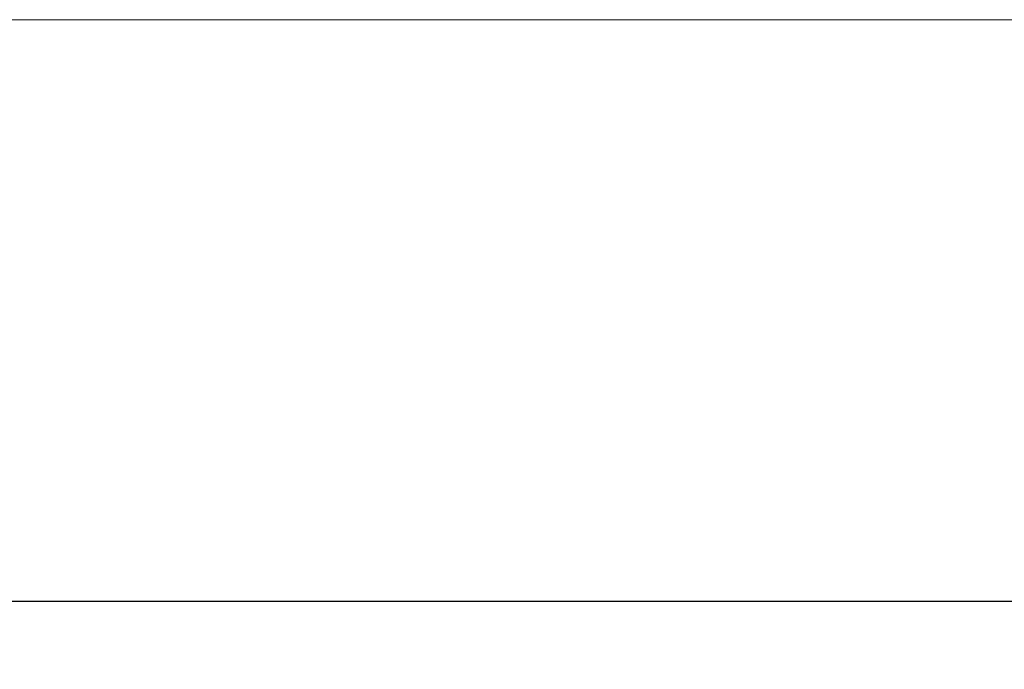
# Model space of a CAD drawing. Extents: x -388 to 987, y 70 to 322.
# Tile 9 of 16: x -229 to -149, y 269 to 322. Entities that reach past the tile are written whole.
import ezdxf
from ezdxf.enums import TextEntityAlignment as Align

# ---------------------------------------------------------------- set-up
doc = ezdxf.new("R2010")
doc.units = 0
doc.header["$MEASUREMENT"] = 0
doc.layers.add('B_ANNO_DIM', color=7, linetype='Continuous', lineweight=18)
doc.layers.add('B_ANNO_TEXT', color=7, linetype='Continuous', lineweight=18)
doc.layers.add('B_ANNO_NOPLOT', color=47, linetype='Continuous', lineweight=18, plot=False)
doc.styles.add('Annotative', font='calibri.ttf', dxfattribs={"height": 0.0625})
doc.styles.get("Standard").update_dxf_attribs({"font": 'calibri.ttf'})
doc.dimstyles.new('Annotative', dxfattribs={"dimscale": 0, "dimtxt": 0.0625, "dimasz": 0.0625, "dimexe": 0.03125, "dimexo": 0.03125, "dimgap": 0.03125, "dimtad": 1, "dimdec": 3, "dimzin": 3, "dimdsep": 46, "dimlunit": 4, "dimtxsty": 'Standard', "dimblk": 'OPEN30', "dimcen": 0.03125, "dimaunit": 1, "dimadec": 0, "dimazin": 3, "dimtfac": 0.75, "dimtdec": 3, "dimtofl": 0, "dimtmove": 0, "dimatfit": 3, "dimldrblk": 'OPEN30', "dimfxl": 1, "dimtfill": 1, "dimfrac": 1, "dimtolj": 1, "dimtzin": 0, "dimarcsym": 0})

# ---------------------------------------------------------------- blocks, each defined once
blk = doc.blocks.new('*U118')
at = {"layer": 'B_ANNO_NOPLOT', "transparency": 33554687, "flags": 128}
blk.add_lwpolyline([(0, 0), (0, 252), (323.9277, 252), (323.9277, 238.8552), (378, 238.8552), (378, 40.4996), (316.5708, 40.4996), (316.5708, 0)], close=True, dxfattribs=at)
blk = doc.blocks.new('_Open30')
at = {"color": 0, "linetype": 'ByBlock', "lineweight": -2}
for p, q in [((-1, 0.268), (0, 0)), ((0, 0), (-1, -0.268)), ((0, 0), (-1, 0))]:
    blk.add_line(p, q, dxfattribs=at)
blk = doc.blocks.new('*D144')
at = {"layer": 'B_ANNO_DIM', "color": 0, "lineweight": -2, "transparency": 16777216}
for p, q in [((134.199, 170.224), (134.199, 205.305)), ((260.223, 170.224), (260.223, 205.305)), ((135.699, 204.555), (258.723, 204.555))]:
    blk.add_line(p, q, dxfattribs=at)
at = {"layer": 'Defpoints', "color": 0, "transparency": 16777216}
for p in [(260.223, 204.555), (134.199, 169.474, 0.842), (260.223, 169.474)]:
    blk.add_point(p, dxfattribs=at)
at = {"layer": 'B_ANNO_DIM', "color": 0, "lineweight": -2, "transparency": 16777216, "xscale": 1.5, "yscale": 1.5, "zscale": 1.5, "rotation": 180}
blk.add_blockref('_Open30', (134.199, 204.555), dxfattribs=at)
at = {"layer": 'B_ANNO_DIM', "color": 0, "lineweight": -2, "transparency": 16777216, "xscale": 1.5, "yscale": 1.5, "zscale": 1.5}
blk.add_blockref('_Open30', (260.223, 204.555), dxfattribs=at)
blk = doc.blocks.new('INS_G36W_BASE')
at = {"layer": 'B_ANNO_TEXT', "transparency": 33554687, "style": 'Annotative'}
for tag, p in [('B#', (171.51858, 83.76078)), ('6LAPLENGTH', (206.48853, 83.75963))]:
    blk.add_attdef(tag, text='', height=1.5, dxfattribs=at).set_placement(p, align=Align.MIDDLE_CENTER)
at = {"layer": 'B_ANNO_DIM', "transparency": 33554687}
dim = blk.add_linear_dim(base=(260.22267, 204.55533), p1=(134.19925, 169.47397, 0.84225), p2=(260.22267, 169.47397), text=' ', dimstyle='Annotative', dxfattribs=at)
dim.commit()
dim.dimension.update_dxf_attribs({"geometry": '*D144', "text_midpoint": (197.21096, 204.55533)})

msp = doc.modelspace()

# ---------------------------------------------------------------- block references
msp.add_blockref('*U118', (-387.987, 70.014))

# ---------------------------------------------------------------- next in the draw order: block references
msp.add_blockref('INS_G36W_BASE', (-387.987, 70.014))

doc.saveas('drawing.dxf')
